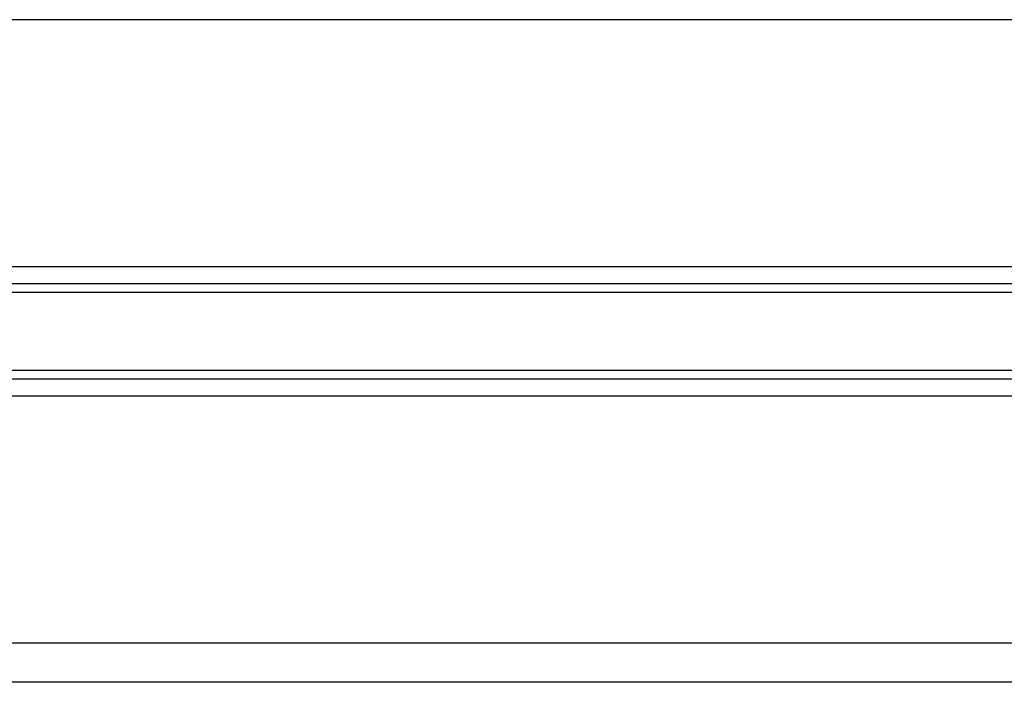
# Model space of a CAD drawing. Header units: millimetres. Extents: x 0 to 420, y 0 to 297.
# Tile 49 of 67: x 323.47 to 329.12, y 188.6 to 192.4. Entities that reach past the tile are written whole.
import ezdxf

# ---------------------------------------------------------------- set-up
doc = ezdxf.new("R2010")
doc.units = ezdxf.units.MM

msp = doc.modelspace()

# ---------------------------------------------------------------- linework, layer by layer
at = {"color": 7, "linetype": 'Continuous', "lineweight": 25}
for p, q in [((337.31154, 192.3986), (281.50773, 192.3986)), ((337.31154, 190.98115), (281.50773, 190.98115)), ((332.68358, 190.8842), (286.13569, 190.8842)), ((332.67716, 190.83287), (286.14211, 190.83287)), ((332.67716, 190.38717), (286.14211, 190.38717)), ((332.68358, 190.33583), (286.13569, 190.33583)), ((337.31154, 190.23889), (281.50773, 190.23889)), ((337.31154, 188.82143), (281.50773, 188.82143)), ((329.26291, 188.59786), (289.55636, 188.59786))]:
    msp.add_line(p, q, dxfattribs=at)

doc.saveas('drawing.dxf')
